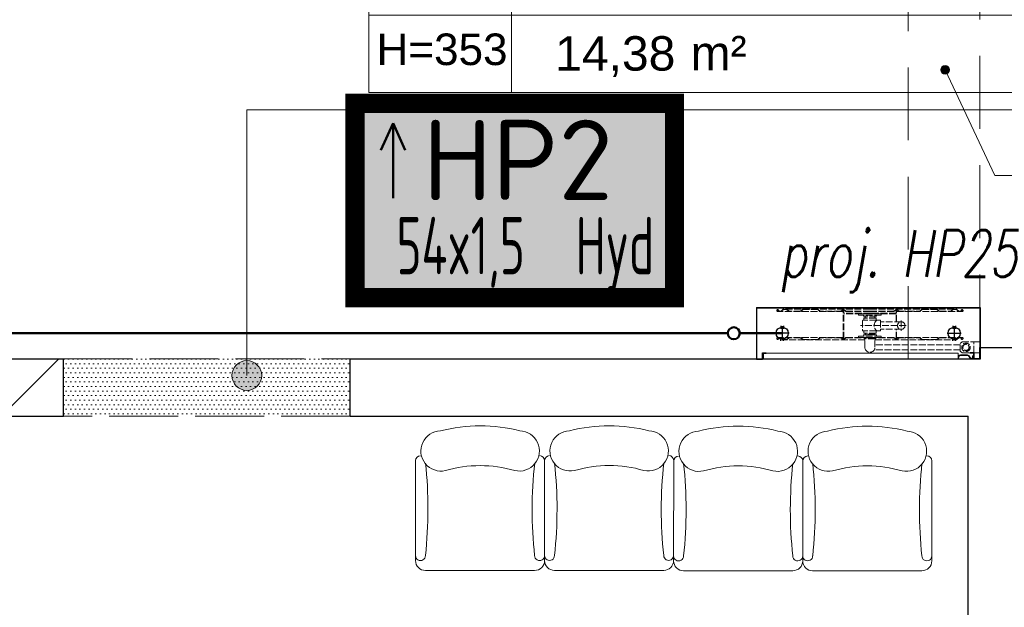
# Model space of a CAD drawing. Header units: millimetres. Extents: x 24385 to 79107, y -56478 to -23676.
# Tile 62 of 256: x 29488 to 29832, y -35705 to -35500. Entities that reach past the tile are written whole.
import ezdxf
from ezdxf.enums import TextEntityAlignment as Align

# ---------------------------------------------------------------- set-up
doc = ezdxf.new("R2010")
doc.units = ezdxf.units.MM
doc.header["$LTSCALE"] = 2
doc.linetypes.add('ACAD_ISO02W100', pattern=[15, 12, -3])
doc.linetypes.add('HIDDENX2', pattern=[19.05, 12.7, -6.35])
for name, color, linetype, lineweight in [('0_OPIS', 7, 'Continuous', 13), ('3DPLAN_A_TABELKA POMIESZCZEŃ', 7, 'Continuous', 0), ('3DPLAN_A_WYSOKOŚCI ZMIANA', 144, 'HIDDENX2', 5), ('_WLK_W_OPIS', 211, 'Continuous', 9), ('A_KRESKOWANIE', 9, 'Continuous', 0), ('A_TXT', 7, 'Continuous', 0), ('A_WYBURZENIA', 6, 'Continuous', 0), ('AW_WYM_WEW', 9, 'Continuous', 0), ('hydrant', 211, 'Continuous', 5)]:
    doc.layers.add(name, color=color, linetype=linetype, lineweight=lineweight)
for name, color, linetype in [('3DPLAN_A_KRESKOWANIE 1', 253, 'Continuous'), ('3DPLAN_A_OPIS', 8, 'Continuous'), ('3DPLAN_A_POMIESZCZENIE NUMER', 100, 'Continuous'), ('3DPLAN_K_NOŚNA', 7, 'Continuous'), ('_WLK_oznaczenia', 211, 'Continuous'), ('A_POMIESZCZENIE OPIS', 100, 'Continuous'), ('DEFAULT', 7, 'Continuous')]:
    doc.layers.add(name, color=color, linetype=linetype)
doc.layers.add('hydranty', color=7, linetype='Continuous', lineweight=50, true_color=0x0335fc)
doc.styles.add('ARIAL', font='arial.ttf')
doc.styles.add('isocp', font='isocpeur.ttf', dxfattribs={"width": 0.9})
doc.styles.add('J-ROMANS', font='ROMANS.SHX', dxfattribs={"width": 0.7, "oblique": 10})

# ---------------------------------------------------------------- blocks, each defined once
blk = doc.blocks.new('hydrant')
at = {"color": 1, "linetype": 'ACAD_ISO02W100'}
for p, q in [((129.5, 586), (121.8, 578.2)), ((130.1, 584.7), (122.3, 577)), ((431.5, 586), (129.5, 586)), ((141, 584.7), (130.1, 584.7)), ((141, 584.7), (148.8, 577)), ((141.5, 586), (149.3, 578.2)), ((197.5, 586), (189.8, 578.2)), ((198.1, 584.7), (190.3, 577)), ((249.5, 584.7), (198.1, 584.7)), ((249.5, 584.7), (257.3, 577)), ((250, 586), (257.8, 578.2)), ((339, 586), (330, 578.2)), ((339, 584.3), (330.5, 577)), ((348, 578.2), (339, 586)), ((347.6, 577), (339, 584.3)), ((431.5, 586), (733.5, 586)), ((515, 578.2), (524, 586)), ((515.5, 577), (524, 584.3)), ((524, 586), (533, 578.2)), ((524, 584.3), (532.6, 577)), ((613, 586), (605.3, 578.2)), ((613.6, 584.7), (605.8, 577)), ((613.6, 584.7), (665, 584.7)), ((665, 584.7), (672.8, 577)), ((665.5, 586), (673.3, 578.2)), ((721.5, 586), (713.8, 578.2)), ((722.1, 584.7), (714.3, 577)), ((722.1, 584.7), (733, 584.7)), ((733, 584.7), (740.8, 577)), ((733.5, 586), (741.3, 578.2)), ((121.8, 578.2), (110, 578.2)), ((338.5, 577), (110, 577)), ((112.9, 580.5), (112.8, 580.5)), ((189.8, 578.2), (149.3, 578.2)), ((330, 578.2), (257.8, 578.2)), ((340, 582), (338.5, 582)), ((338.5, 482), (338.5, 582)), ((340, 482), (340, 582)), ((431.5, 577), (340, 577)), ((523, 571), (340, 571)), ((523, 569.5), (340, 569.5)), ((431.5, 578.2), (348, 578.2)), ((471, 569.5), (392, 569.5)), ((392, 565), (392, 569.5)), ((471, 565), (392, 565)), ((408, 565), (409, 561)), ((409, 577), (409, 578.2)), ((454, 561), (409, 561)), ((410, 554.2), (410.5, 554.7)), ((453, 554.2), (410, 554.2)), ((410, 548.2), (410, 554.2)), ((452.5, 571.5), (410.5, 571.5)), ((452.5, 554.7), (410.5, 554.7)), ((414.5, 554.7), (414.5, 561)), ((431.5, 578.2), (515, 578.2)), ((431.5, 577), (523, 577)), ((448.5, 554.7), (448.5, 561)), ((453, 554.2), (452.5, 554.7)), ((453, 548.2), (453, 554.2)), ((454, 577), (454, 578.2)), ((455, 565), (454, 561)), ((471, 565), (471, 569.5)), ((523, 541.2), (523, 582)), ((524.5, 582), (523, 582)), ((524.5, 541.2), (524.5, 582)), ((524.5, 577), (753, 577)), ((533, 578.2), (605.3, 578.2)), ((673.3, 578.2), (713.8, 578.2)), ((741.3, 578.2), (753, 578.2)), ((750.2, 580.5), (750.2, 580.5)), ((557.9, 528.2), (398.8, 528.2)), ((406, 545.2), (406, 511.2)), ((408.5, 546.7), (407.5, 546.7)), ((454.5, 546.7), (408, 546.7)), ((454.5, 546.7), (455.5, 546.7)), ((455, 546.7), (467.5, 546.7)), ((469, 545.2), (469, 511.2)), ((540.8, 541.2), (469, 541.2)), ((540.8, 515.2), (469, 515.2)), ((523, 482), (523, 515.2)), ((524.5, 482), (524.5, 515.2)), ((540.8, 546.4), (540.8, 510)), ((338.5, 487), (110, 487)), ((121.8, 485.7), (110, 485.7)), ((112.9, 483.5), (112.8, 483.5)), ((129.5, 478), (121.8, 485.7)), ((130.1, 479.2), (122.3, 487)), ((141, 479.2), (148.8, 487)), ((141.5, 478), (149.3, 485.7)), ((189.8, 485.7), (149.3, 485.7)), ((197.5, 478), (189.8, 485.7)), ((198.1, 479.2), (190.3, 487)), ((249.5, 479.2), (257.3, 487)), ((250, 478), (257.8, 485.7)), ((330, 485.7), (257.8, 485.7)), ((339, 478), (330, 485.7)), ((339, 479.6), (330.5, 487)), ((340, 482), (338.5, 482)), ((347.6, 487), (339, 479.6)), ((348, 485.7), (339, 478)), ((431.5, 487), (340, 487)), ((431.5, 485.7), (348, 485.7)), ((392, 491.5), (392, 487)), ((471, 491.5), (392, 491.5)), ((471, 487), (392, 487)), ((408.5, 509.7), (407.5, 509.7)), ((454.5, 509.7), (407.5, 509.7)), ((408, 491.5), (409, 495.5)), ((454, 495.5), (409, 495.5)), ((410, 508.2), (410, 502.2)), ((453, 502.2), (410, 502.2)), ((410, 502.2), (410.5, 501.7)), ((452.5, 501.7), (410.5, 501.7)), ((452.5, 485), (410.5, 485)), ((450.5, 485), (412.5, 485)), ((412.5, 483), (412.5, 485)), ((414, 452.5), (414, 481.5)), ((449, 481.5), (414, 481.5)), ((414.5, 498.3), (414.5, 501.7)), ((448.5, 498.3), (414.5, 498.3)), ((414.5, 495.5), (414.5, 496)), ((448.5, 496), (414.5, 496)), ((416.2, 496), (416.2, 498.3)), ((431.5, 487), (523, 487)), ((431.5, 485.7), (515, 485.7)), ((446.8, 496), (446.8, 498.3)), ((448.5, 498.3), (448.5, 501.7)), ((448.5, 495.5), (448.5, 496)), ((449, 452.5), (449, 481.5)), ((450.5, 483), (450.5, 485)), ((453, 502.2), (452.5, 501.7)), ((453, 508.2), (453, 502.2)), ((455, 491.5), (454, 495.5)), ((454.5, 509.7), (455.5, 509.7)), ((455.5, 509.7), (467.5, 509.7)), ((471, 491.5), (471, 487)), ((515, 485.7), (524, 478)), ((515.5, 487), (524, 479.6)), ((524.5, 482), (523, 482)), ((524, 479.6), (532.6, 487)), ((524, 478), (533, 485.7)), ((524.5, 487), (753, 487)), ((533, 485.7), (605.3, 485.7)), ((613, 478), (605.3, 485.7)), ((613.6, 479.2), (605.8, 487)), ((665, 479.2), (672.8, 487)), ((665.5, 478), (673.3, 485.7)), ((673.3, 485.7), (713.8, 485.7)), ((721.5, 478), (713.8, 485.7)), ((722.1, 479.2), (714.3, 487)), ((733, 479.2), (740.8, 487)), ((733.5, 478), (741.3, 485.7)), ((741.3, 485.7), (753, 485.7)), ((750.2, 483.5), (750.2, 483.5)), ((414, 478), (129.5, 478)), ((141, 479.2), (130.1, 479.2)), ((249.5, 479.2), (198.1, 479.2)), ((449, 478), (733.5, 478)), ((746.5, 461.5), (449, 461.5)), ((613.6, 479.2), (665, 479.2)), ((722.1, 479.2), (733, 479.2)), ((752.9, 471.5), (746.5, 466.2)), ((746.5, 438.7), (746.5, 466.2)), ((752.9, 471.5), (794.5, 471.5)), ((794.5, 471.5), (814.5, 471.5)), ((794.5, 433.5), (794.5, 471.5)), ((814.5, 433.5), (814.5, 471.5)), ((746.5, 443.5), (446.5, 443.5)), ((752.9, 433.5), (746.5, 438.7)), ((752.9, 433.5), (794.5, 433.5)), ((794.5, 433.5), (780, 433.5)), ((794.5, 433.5), (814.5, 433.5))]:
    blk.add_line(p, q, dxfattribs=at)
for p, q in [((60.9, 411.5), (60.9, 431.5)), ((738.9, 431.5), (60.9, 431.5)), ((738.9, 431.5), (738.9, 411.5)), ((741.3, 421.8), (738.9, 415.6)), ((742.7, 421.3), (738.9, 411.5)), ((771.7, 426), (747.4, 426)), ((771.7, 424.5), (747.4, 424.5)), ((775.4, 422.8), (780.5, 416.1)), ((776.6, 423.7), (781.7, 417)), ((789.4, 423.3), (790.9, 423.3)), ((789.4, 416.5), (789.4, 423.3)), ((790.9, 416.5), (790.9, 423.3)), ((738.9, 411.5), (60.9, 411.5))]:
    blk.add_line(p, q)
for centre, radius in [((540.8, 528.2), 13), ((766.5, 452.5), 14.9), ((766.5, 452.5), 10.8)]:
    blk.add_circle(centre, radius, dxfattribs=at)
for centre, radius, start, end in [((110, 580.5), 3.5, 12.2467, 270), ((753, 580.5), 3.5, 270, 167.7533), ((110, 580.5), 2.25, 12.3553, 270), ((112.8, 581.1), 0.612, 192.3553, 270), ((112.9, 581.1), 0.612, 270, 12.2467), ((410.5, 570), 1.5, 90, 138.1897), ((452.5, 570), 1.5, 41.8103, 90), ((750.2, 581.1), 0.612, 167.7533, 270), ((750.2, 581.1), 0.612, 270, 347.6447), ((753, 580.5), 2.25, 270, 167.6447), ((407.5, 545.2), 1.5, 90, 180), ((408.5, 548.2), 1.5, 270, 0), ((469.4, 528.2), 23.1, 126.8922, 233.1078), ((454.5, 548.2), 1.5, 180, 270), ((467.5, 545.2), 1.5, 0, 90), ((110, 483.5), 3.5, 90, 347.7533), ((110, 483.5), 2.25, 90, 347.6447), ((112.8, 482.8), 0.612, 90, 167.6447), ((112.9, 482.8), 0.612, 347.7533, 90), ((407.5, 511.2), 1.5, 180, 270), ((408.5, 508.2), 1.5, 0, 90), ((410.5, 486.5), 1.5, 210, 270), ((414, 483), 1.5, 180, 270), ((449, 483), 1.5, 270, 0), ((452.5, 486.5), 1.5, 270, 330), ((454.5, 508.2), 1.5, 90, 180), ((467.5, 511.2), 1.5, 270, 0), ((753, 483.5), 3.5, 192.2467, 90), ((750.2, 482.8), 0.612, 90, 192.2467), ((750.2, 482.8), 0.612, 12.3553, 90), ((753, 483.5), 2.25, 192.3553, 90), ((431.5, 452.5), 17.5, 180, 270), ((431.5, 452.5), 17.5, 270, 0)]:
    blk.add_arc(centre, radius, start, end, dxfattribs=at)
for centre, radius, start, end in [((747.4, 419.5), 6.5, 90, 158.9625), ((747.4, 419.5), 5, 90, 158.9625), ((771.7, 419.5), 6.5, 41.1859, 90), ((771.7, 419.5), 5, 41.1859, 90), ((776.5, 413.1), 5, 19.769, 37.3581), ((785.9, 416.5), 5, 199.769, 0), ((776.5, 413.1), 6.5, 19.769, 37.3581), ((785.9, 416.5), 3.5, 199.769, 0)]:
    blk.add_arc(centre, radius, start, end)
at = {"layer": 'DEFAULT', "linetype": 'ByBlock'}
for p, q in [((35.5, 591.5), (35.5, 411.5)), ((35.5, 591.5), (815.5, 591.5)), ((36.3, 590.7), (36.3, 412.3)), ((36.3, 590.7), (814.7, 590.7)), ((36.3, 590.7), (814.7, 590.7)), ((814.7, 590.7), (814.7, 412.3)), ((815.5, 591.5), (815.5, 411.5)), ((121.3, 527.6), (121.3, 516.6)), ((129.8, 527.6), (129.8, 516.6)), ((721.3, 527.6), (721.3, 516.6)), ((729.8, 527.6), (729.8, 516.6)), ((121.3, 475.3), (121.3, 486.3)), ((129.8, 475.3), (129.8, 486.3)), ((721.3, 475.3), (721.3, 486.3)), ((729.8, 475.3), (729.8, 486.3)), ((36.3, 412.3), (56.3, 412.3)), ((56.3, 433.1), (70.1, 433.1)), ((56.3, 412.3), (56.3, 433.1)), ((57.1, 432.3), (70.1, 432.3)), ((57.1, 411.5), (57.1, 432.3)), ((57.1, 411.5), (57.1, 432.3)), ((60.9, 411.5), (60.9, 431.5)), ((70.1, 432.3), (70.1, 433.1)), ((780.5, 432.5), (780.5, 433.5)), ((793.5, 432.5), (780.5, 432.5)), ((780.9, 432.3), (780.9, 433.1)), ((794.7, 433.1), (780.9, 433.1)), ((793.9, 432.3), (780.9, 432.3)), ((793.9, 411.5), (793.9, 432.3)), ((793.9, 411.5), (793.9, 432.3)), ((794.7, 412.3), (794.7, 433.1)), ((814.7, 412.3), (794.7, 412.3)), ((35.5, 411.5), (57.1, 411.5)), ((815.5, 411.5), (793.9, 411.5))]:
    blk.add_line(p, q, dxfattribs=at)
at = {"layer": 'DEFAULT', "color": 1, "linetype": 'ByBlock'}
for p, q in [((125.5, 525.9), (125.5, 477.1)), ((725.5, 525.9), (725.5, 477.1)), ((149.9, 501.5), (101.1, 501.5)), ((701.1, 501.5), (749.9, 501.5))]:
    blk.add_line(p, q, dxfattribs=at)
at = {"layer": 'DEFAULT', "color": 1, "linetype": 'ACAD_ISO02W100'}
blk.add_line((794.5, 433.5), (780.5, 433.5), dxfattribs=at)
at = {"layer": 'DEFAULT', "linetype": 'ByBlock'}
for centre in [(125.5, 501.5), (725.5, 501.5)]:
    blk.add_circle(centre, 21, dxfattribs=at)
blk = doc.blocks.new('sillon 1')
for p, q in [((-0.3305, -0.6887), (-0.3302, -0.1779)), ((-0.3048, -0.1525), (-0.3048, -0.1525)), ((0.3048, -0.1523), (0.3048, -0.1523)), ((0.3302, -0.1777), (0.3299, -0.6886)), ((0.2791, -0.7394), (-0.2797, -0.7395))]:
    blk.add_line(p, q)
for centre, radius, start, end in [((0.0002, -0.8255), 0.8255, 75.7655, 104.2656), ((-0.2003, -0.1283), 0.1029, 91.5852, 282.6959), ((0.2004, -0.1282), 0.1029, 257.3352, 88.4459), ((-0.3048, -0.1779), 0.0254, 90.0156, 180.0156), ((-2.4547, -0.4252), 2.188, 353.7526, 6.1565), ((2.4544, -0.4285), 2.188, 173.7526, 186.1565), ((0.3048, -0.1777), 0.0254, 0.0156, 90.0156), ((0.0002, -0.8382), 0.635, 73.7554, 106.2758), ((-0.3051, -0.6633), 0.0254, 180.0156, 0.0156), ((-0.2797, -0.6887), 0.0508, 180.0156, 270.0156), ((0.3045, -0.6632), 0.0254, 180.0156, 0.0156), ((0.2791, -0.6886), 0.0508, 270.0156, 0.0156)]:
    blk.add_arc(centre, radius, start, end)
blk = doc.blocks.new('tabelka dla tp')
at = {"layer": '3DPLAN_A_TABELKA POMIESZCZEŃ'}
for p, q in [((49.7, 54), (49.7, 0)), ((0, 27), (243.13, 27))]:
    blk.add_line(p, q, dxfattribs=at)
blk.add_lwpolyline([(0, 54), (243.13, 54), (243.13, 0), (0, 0)], close=True, dxfattribs=at)
at = {"layer": '3DPLAN_A_POMIESZCZENIE NUMER', "color": 7, "style": 'ARIAL'}
blk.add_attdef('NUMER', (2.23, 35.39), '', height=12, dxfattribs=at)
at = {"layer": 'A_POMIESZCZENIE OPIS', "insert": (112.2, 19.75), "char_height": 12, "width": 36.4122, "attachment_point": 1, "style": 'ARIAL'}
blk.add_mtext('{\\C7;m²}', dxfattribs=at)
at = {"layer": 'A_POMIESZCZENIE OPIS', "color": 7, "style": 'ARIAL'}
for tag, p in [('NAZWA', (51.73, 35.39)), ('POWIERZCHNIA', (51.06, 7.24))]:
    blk.add_attdef(tag, p, '', height=12, dxfattribs=at)
blk = doc.blocks.new('II pietrooo')
at = {"layer": '3DPLAN_A_KRESKOWANIE 1'}
h = blk.add_hatch(dxfattribs=at)
h.set_pattern_fill('ANSI31', color=256, scale=7.5, style=0)
h.set_pattern_definition([(45, (25713.503, -37486.946), (-16.83798, 16.83798), [])])
h.paths.add_polyline_path([(28996.12, -35640.04), (29220.12, -35640.04), (29220.12, -35744.04), (29268.12, -35744.04), (29268.12, -35638.04), (29280.12, -35638.04), (29280.12, -35618.04), (28996.12, -35618.04)])
h.paths.add_polyline_path([(28878.12, -35618.04), (28627.12, -35618.04), (28627.12, -35638.72), (28681.52, -35638.72), (28681.52, -35640.04), (28878.12, -35640.04)])
h.paths.add_polyline_path([(28627.12, -35774.7), (28669.12, -35774.7), (28669.12, -35692.72), (28627.12, -35692.72)])
h.paths.add_polyline_path([(28558.7, -36657.04), (28739.12, -36657.04), (28739.12, -36571.04), (28671.12, -36571.04), (28671.12, -36518.04), (28657.12, -36518.04), (28657.12, -36236.04), (28700.12, -36236.04), (28700.12, -36016.04), (28669.12, -36016.04), (28669.12, -35828.7), (28627.12, -35828.7), (28627.12, -35865.04), (28626.12, -35886.04), (28626.12, -36572.04), (28558.7, -36572.04)])
h.paths.add_polyline_path([(29268.12, -35964.04), (29268.12, -35847.04), (29220.12, -35847.04), (29220.12, -35964.04)])
h.paths.add_polyline_path([(29503.49, -35638.04), (29503.49, -35618.04), (29460.12, -35618.04), (29460.12, -35600.04), (29450.12, -35600.04), (29450.12, -35618.04), (29383.12, -35618.04), (29383.12, -35638.04)])
h.paths.add_polyline_path([(28853.12, -36657.04), (29038.12, -36657.04), (29038.12, -36571.04), (28853.12, -36571.04)])
h.paths.add_polyline_path([(29151.12, -36657.04), (29338.12, -36657.04), (29338.12, -36571.04), (29270.12, -36571.04), (29270.12, -36518.04), (29220.12, -36518.04), (29220.12, -36571.04), (29151.12, -36571.04)])
h.paths.add_polyline_path([(29634.12, -36571.04), (29451.12, -36571.04), (29451.12, -36657.04), (29634.12, -36657.04)])
h.paths.add_polyline_path([(29935.12, -36571.04), (29869.12, -36571.04), (29869.12, -36518.04), (29822.12, -36518.04), (29822.12, -36571.04), (29747.12, -36571.04), (29747.12, -36657.04), (29935.12, -36657.04)])
h.paths.add_polyline_path([(30049.12, -36657.04), (30229.12, -36657.04), (30229.12, -36572.04), (30152.12, -36572.04), (30152.12, -35868.04), (30205.12, -35868.04), (30205.12, -35846.04), (30137.12, -35846.04), (30137.12, -36571.04), (30049.12, -36571.04)])
h.paths.add_polyline_path([(30416.12, -35967.04), (30444.12, -35967.04), (30444.12, -36519.04), (30416.12, -36519.04), (30416.12, -36572.04), (30344.12, -36572.04), (30344.12, -36657.04), (30525.12, -36657.04), (30525.12, -36569.04), (30491.12, -36569.04), (30491.12, -35961.04), (30561.12, -35961.04), (30561.12, -35942.04), (30464.12, -35942.04), (30464.12, -35846.04), (30308.12, -35846.04), (30308.12, -35868.04), (30416.12, -35868.04)])
h.paths.add_polyline_path([(30640.12, -36657.04), (30826.12, -36657.04), (30826.12, -36569.04), (30640.12, -36569.04)])
h.paths.add_polyline_path([(31069.12, -36128.04), (31069.12, -36517.04), (31041.12, -36517.04), (31041.12, -36569.04), (30941.12, -36569.04), (30941.12, -36657.04), (31677.49, -36657.04), (31677.49, -36350.04), (31638.12, -36350.04), (31638.12, -36497.04), (31585.12, -36497.04), (31585.12, -36562.04), (31092.12, -36562.04), (31092.12, -36128.04)])
h.paths.add_polyline_path([(31069.12, -35961.04), (30716.12, -35961.04), (30716.12, -35813.04), (30718.62, -35813.04), (30728.12, -35813.04), (30728.12, -35942.04), (31012.12, -35942.04), (31012.12, -35891.04), (31024.12, -35891.04), (31024.12, -35870.04), (31046.12, -35870.04), (31046.12, -35891.04), (31058.12, -35891.04), (31058.12, -35942.04), (31562.12, -35942.04), (31562.12, -35677.04), (31610.12, -35677.04), (31610.12, -35281.04), (31677.49, -35281.04), (31677.49, -36124.04), (31638.12, -36124.04), (31638.12, -35961.04), (31092.12, -35961.04), (31092.12, -36025.04), (31069.12, -36025.04)])
h.paths.add_polyline_path([(30708.33, -35857.49), (30708.33, -35812.36), (30740.73, -35812.36), (30740.73, -35857.49)], flags=9)
h.paths.add_polyline_path([(31062.12, -35694.04), (31062.12, -35618.04), (31015.12, -35618.04), (31015.12, -35694.04)])
h.paths.add_polyline_path([(31677.49, -35151.04), (31677.49, -34962.04), (30941.12, -34962.04), (30941.12, -35016.04), (31013.12, -35016.04), (31013.12, -35069.04), (31062.12, -35069.04), (31062.12, -35011.04), (31562.12, -35011.04), (31562.12, -35142.04), (31610.12, -35142.04), (31610.12, -35151.04)])
h.paths.add_polyline_path([(30826.12, -34962.04), (30640.12, -34962.04), (30640.12, -35016.04), (30826.12, -35016.04)])
h.paths.add_polyline_path([(30346.12, -35009.04), (30420.12, -35009.04), (30420.12, -35062.04), (30450.12, -35062.04), (30450.12, -35149.04), (30460.12, -35149.04), (30460.12, -35016.04), (30525.12, -35016.04), (30525.12, -34962.04), (30346.12, -34962.04)])
h.paths.add_polyline_path([(30231.12, -34962.04), (30056.12, -34962.04), (30056.12, -35009.04), (30231.12, -35009.04)])
h.paths.add_polyline_path([(29856.12, -35328.04), (29856.12, -35059.04), (29872.12, -35059.04), (29872.12, -35009.04), (29941.12, -35009.04), (29941.12, -34962.04), (29753.12, -34962.04), (29753.12, -35009.04), (29818.12, -35009.04), (29818.12, -35059.04), (29834.12, -35059.04), (29834.12, -35328.04)])
h.paths.add_polyline_path([(29460.12, -35480.04), (29460.12, -35466.04), (30247.12, -35466.04), (30247.12, -35441.04), (29856.12, -35441.04), (29856.12, -35428.04), (29834.12, -35428.04), (29834.12, -35441.04), (29556.12, -35441.04), (29556.12, -35009.04), (29638.12, -35009.04), (29638.12, -34962.04), (29461.12, -34962.04), (29461.12, -35016.04), (29547.12, -35016.04), (29547.12, -35448.04), (29368.12, -35448.04), (29368.12, -35466.04), (29450.12, -35466.04), (29450.12, -35480.04), (29452.12, -35480.04)])
h.paths.add_polyline_path([(29336.12, -34962.04), (29156.46, -34962.04), (29156.46, -35014.04), (29226.46, -35014.04), (29226.46, -35404.04), (29175.46, -35404.04), (29175.46, -35444.04), (28929.46, -35444.04), (28929.46, -35466.04), (29265.12, -35466.04), (29265.12, -35448.04), (29253.12, -35448.04), (29253.12, -35070.04), (29282.12, -35070.04), (29282.12, -35016.04), (29336.12, -35016.04)])
h.paths.add_polyline_path([(28860.46, -35014.04), (29041.46, -35014.04), (29041.46, -34962.04), (28860.46, -34962.04)])
h.paths.add_polyline_path([(28697.46, -35187.04), (28697.46, -35084.04), (28674.46, -35084.04), (28674.46, -35014.04), (28745.46, -35014.04), (28745.46, -34962.04), (28602.12, -34962.04), (28602.12, -35015.04), (28627.12, -35015.04), (28627.12, -35067.04), (28642.12, -35067.04), (28642.12, -35072.04), (28642.12, -35146.32), (28685.71, -35146.32), (28685.71, -35187.04)])
h.paths.add_polyline_path([(28642.12, -35353.04), (28635.12, -35353.04), (28635.12, -35438.04), (28643.12, -35438.04), (28643.12, -35466.04), (28829.46, -35466.04), (28829.46, -35444.04), (28674.46, -35444.04), (28674.46, -35200.32), (28642.12, -35200.32)])
h.paths.add_polyline_path([(28492.12, -35015.04), (28492.12, -34962.04), (28212, -34962.04), (28212, -34959.04), (28205.12, -34959.04), (28205.12, -35015.04)])
h.paths.add_polyline_path([(28062.12, -35183.04), (28062.12, -35072.04), (28072.12, -35072.04), (28072.12, -35015.04), (28081.12, -35015.04), (28081.12, -34918.04), (28086.12, -34918.04), (28086.12, -34914.04), (28068.99, -34914.04), (28068.99, -34944.04), (28073.99, -34944.04), (28073.99, -34959.04), (28062.49, -34959.04), (28062.49, -34962.04), (28026.62, -34962.04), (28026.62, -35180.04), (28027.12, -35180.04), (28027.12, -35183.04)])
h.paths.add_polyline_path([(27906.12, -35022.04), (27982.12, -35022.04), (27982.12, -35089.04), (27944.12, -35089.04), (27944.12, -35180.04), (28026.62, -35180.04), (28026.62, -34962.04), (27906.12, -34962.04)])
h.paths.add_polyline_path([(27791.12, -34962.04), (27617.12, -34962.04), (27617.12, -35022.04), (27791.12, -35022.04)])
h.paths.add_polyline_path([(27460.12, -35083.04), (27426.12, -35083.04), (27426.12, -35022.04), (27502.12, -35022.04), (27502.12, -34962.04), (26781.49, -34962.04), (26781.49, -35100.04), (26827.12, -35100.04), (26827.12, -35020.04), (27377.12, -35020.04), (27377.12, -35072.04), (27405.12, -35072.04), (27405.12, -35233.04), (27460.12, -35233.04)])
h.paths.add_polyline_path([(27405.12, -35492.04), (27426.12, -35492.04), (27426.12, -35323.04), (27405.12, -35323.04), (27405.12, -35332.04), (26827.12, -35332.04), (26827.12, -35275.04), (26781.49, -35275.04), (26781.49, -35409.04), (26826.12, -35409.04), (26826.12, -35352.04), (27405.12, -35352.04)])
h.paths.add_polyline_path([(26827.12, -36005.04), (26827.12, -35955.04), (27379.12, -35955.04), (27379.12, -35969.04), (27405.12, -35969.04), (27405.12, -35998.04), (27426.12, -35998.04), (27426.12, -35901.04), (27346.12, -35901.04), (27346.12, -35931.04), (26850.12, -35931.04), (26850.12, -35891.04), (26781.49, -35891.04), (26781.49, -36005.04)])
h.paths.add_polyline_path([(26993.72, -36573.04), (26827.12, -36573.04), (26827.12, -36503.04), (26881.12, -36503.04), (26881.12, -36349.04), (26827.12, -36349.04), (26827.12, -36275.04), (26781.49, -36275.04), (26781.49, -36657.04), (26993.72, -36657.04)])
h.paths.add_polyline_path([(27462.55, -36581.04), (27431.12, -36581.04), (27431.12, -36173.04), (27468.12, -36173.04), (27468.12, -36134.04), (27477.12, -36134.04), (27477.12, -36113.04), (27426.12, -36113.04), (27426.12, -36088.04), (27405.12, -36088.04), (27405.12, -36522.04), (27378.12, -36522.04), (27378.12, -36573.04), (27181.88, -36573.04), (27181.88, -36657.04), (27462.55, -36657.04)])
h.paths.add_polyline_path([(27415.62, -36075.12), (27432.05, -36075.12), (27432.05, -36095.12), (27415.62, -36095.12)], flags=9)
h.paths.add_polyline_path([(27804.12, -36578.85), (27739.12, -36578.85), (27739.12, -36043.85), (27716.12, -36043.85), (27716.12, -36113.04), (27580.12, -36113.04), (27580.12, -36134.04), (27717.12, -36134.04), (27717.12, -36581.04), (27577.55, -36581.04), (27577.55, -36657.04), (27804.12, -36657.04)])
h.paths.add_polyline_path([(28147.7, -36572.04), (28077.7, -36572.04), (28077.7, -36523.04), (28062.7, -36523.04), (28062.7, -36237.04), (28106.7, -36237.04), (28106.7, -36134.04), (28062.7, -36134.04), (28062.7, -36010.04), (28106.7, -36010.04), (28106.7, -35886.04), (28394.12, -35886.04), (28394.12, -35864.04), (28063.12, -35864.04), (28063.12, -35670.04), (28073.12, -35670.04), (28073.12, -35621.04), (28062.12, -35621.04), (28062.12, -35543.04), (28082.12, -35543.04), (28082.12, -35495.04), (28062.12, -35495.04), (28062.12, -35394.04), (28282.12, -35394.04), (28282.12, -35408.04), (28286.46, -35408.04), (28298.12, -35408.04), (28298.12, -35378.04), (28379.12, -35378.04), (28379.12, -35438.04), (28517.12, -35438.04), (28517.12, -35353.04), (28062.12, -35353.04), (28062.12, -35333.04), (28027.12, -35333.04), (28027.12, -35347.04), (28026.62, -35347.04), (28026.62, -36657.04), (28147.7, -36657.04)])
h.paths.add_polyline_path([(27990.12, -35853.04), (27968.12, -35853.04), (27968.12, -35869.04), (27697.3, -35869.04), (27697.3, -35888.04), (27716.12, -35888.04), (27716.12, -35906.28), (27737.7, -35906.28), (27737.7, -35953.85), (27739.12, -35953.85), (27739.12, -35885.85), (27985.12, -35885.85), (27985.12, -35971.85), (28001.12, -35971.85), (28001.12, -36038.85), (27936.12, -36038.85), (27936.12, -36242.85), (27999.12, -36242.85), (27999.12, -36501.85), (27972.12, -36501.85), (27972.12, -36578.85), (27919.12, -36578.85), (27919.12, -36657.04), (28026.62, -36657.04), (28026.62, -35347.04), (27730.12, -35347.04), (27730.12, -35371.04), (27990.12, -35371.04), (27990.12, -35559.04), (27950.12, -35559.04), (27950.12, -35615.04), (27920.12, -35615.04), (27920.12, -35714.04), (27990.12, -35714.04)])
h.paths.add_polyline_path([(27618.12, -35845.04), (27595.12, -35845.04), (27595.12, -35888.04), (27697.3, -35888.04), (27697.3, -35869.04), (27618.12, -35869.04)])
h.paths.add_polyline_path([(27618.12, -35668.04), (27611.12, -35668.04), (27611.12, -35639.52), (27595.12, -35639.52), (27595.12, -35742.04), (27618.12, -35742.04)])
h.paths.add_polyline_path([(27627.12, -35371.04), (27627.12, -35347.04), (27595.12, -35347.04), (27595.12, -35585.52), (27611.12, -35585.52), (27611.12, -35371.04)])
h.paths.add_polyline_path([(27611.12, -35585.52), (27595.12, -35585.52), (27595.12, -35612.52), (27611.12, -35612.52)])
h.paths.add_polyline_path([(27595.12, -35612.52), (27595.12, -35639.52), (27611.12, -35639.52), (27611.12, -35612.52)])
h.paths.add_polyline_path([(28681.52, -35638.72), (28627.12, -35638.72), (28627.12, -35665.72), (28669.12, -35665.72), (28669.12, -35640.04), (28681.52, -35640.04)])
h.paths.add_polyline_path([(28627.12, -35665.72), (28627.12, -35692.72), (28669.12, -35692.72), (28669.12, -35665.72)])
h.paths.add_polyline_path([(28669.12, -35774.7), (28627.12, -35774.7), (28627.12, -35801.7), (28669.12, -35801.7)])
h.paths.add_polyline_path([(28500.55, -35778.11), (28635.7, -35778.11), (28635.7, -35799.65), (28500.55, -35799.65)], flags=9)
h.paths.add_polyline_path([(28627.12, -35801.7), (28627.12, -35828.7), (28669.12, -35828.7), (28669.12, -35801.7)])
h.paths.add_polyline_path([(30458.65, -36145.03), (30476.6, -36145.03), (30476.6, -36165.03), (30458.65, -36165.03)], flags=24)
h.paths.add_polyline_path([(31264.91, -35935.28), (31310.04, -35935.28), (31310.04, -35967.68), (31264.91, -35967.68)], flags=24)
h.paths.add_polyline_path([(30821.98, -35935.28), (30867.1, -35935.28), (30867.1, -35967.68), (30821.98, -35967.68)], flags=24)
h.paths.add_polyline_path([(29703.79, -35437.78), (29748.92, -35437.78), (29748.92, -35470.18), (29703.79, -35470.18)], flags=24)
h.paths.add_polyline_path([(30025.57, -35437.78), (30070.7, -35437.78), (30070.7, -35470.18), (30025.57, -35470.18)], flags=24)
h.paths.add_polyline_path([(29534.64, -35263.91), (29534.64, -35218.79), (29567.04, -35218.79), (29567.04, -35263.91)], flags=24)
h.paths.add_polyline_path([(27335.79, -35645.68), (27389.56, -35645.68), (27389.56, -35678.08), (27335.79, -35678.08)], flags=24)
at = {"layer": '3DPLAN_A_OPIS', "lineweight": 0, "transparency": 33554687}
h = blk.add_hatch(dxfattribs=at)
h.set_pattern_fill('ANSI31', color=1)
h.paths.add_polyline_path([(29410.62, -35989.04), (29235.12, -35989.04), (29235.12, -35964.04), (29220.12, -35964.04), (29220.12, -36518.04), (29235.12, -36518.04), (29235.12, -36004.04), (29434.62, -36004.04), (29434.62, -35989.04), (29422.62, -35989.04), (29422.62, -35841.16), (29410.62, -35841.16), (29410.62, -35989.04)], is_closed=False)
h.paths.add_polyline_path([(29422.62, -35703.23, -0.045209), (29410.62, -35719.55), (29410.62, -35841.16), (29422.62, -35841.16), (29422.62, -35703.23)], is_closed=False)
h.paths.add_polyline_path([(29422.62, -35638.04), (29410.62, -35638.04), (29410.62, -35719.55, 0.045209), (29422.62, -35703.23), (29422.62, -35638.04)], is_closed=False)
h.paths.add_polyline_path([(29563.37, -36004.04), (29574.12, -36004.04), (29574.12, -35989.04), (29537.62, -35989.04), (29537.62, -36004.04), (29548.37, -36004.04), (29548.37, -36571.04), (29563.37, -36571.04), (29563.37, -36004.04)], is_closed=False)
h.paths.add_polyline_path([(29677.12, -35989.04), (29677.12, -36004.04), (29760.12, -36004.04), (29760.12, -35989.04), (29677.12, -35989.04)], is_closed=False)
h.paths.add_polyline_path([(29839.62, -36518.04), (29854.62, -36518.04), (29854.62, -36046.2), (29839.62, -36046.41), (29839.62, -36518.04)], is_closed=False)
at = {"layer": '3DPLAN_A_TABELKA POMIESZCZEŃ', "ltscale": 0.5}
blk.add_hatch(color=7, dxfattribs=at).paths.add_polyline_path([(29812.51, -35517.25, -13.985421), (29812.45, -35516.83, -0.071503)])
h = blk.add_hatch(color=256, dxfattribs=at)
h.dxf.hatch_style = 1
h.paths.add_polyline_path([(29565.9, -35628.8), (29565.9, -35618.9, 0.73336)])
h.paths.add_polyline_path([(29565.9, -35618.9), (29565.9, -35628.8, 0.076465), (29567.46, -35629.04, 1.165591)])
at = {"layer": 'A_KRESKOWANIE', "transparency": 33554687}
h = blk.add_hatch(dxfattribs=at)
h.set_pattern_fill('ANSI37', color=256, scale=5)
h.paths.add_polyline_path([(29556.12, -35009.04), (29556.12, -35441.04), (29834.12, -35441.04), (29834.12, -35428.04), (29842.51, -35428.04), (29848.79, -35425.94), (29933.38, -35378.04, 0.262592), (29848.79, -35329.08), (29841.46, -35330.13), (29841.46, -35328.04), (29834.12, -35328.04), (29834.12, -35059.04), (29818.12, -35059.04), (29818.12, -35009.04), (29753.12, -35009.04), (29638.12, -35009.04)])
h.paths.add_polyline_path([(29805.82, -35251.82), (29597.29, -35251.82), (29597.29, -35196.51), (29805.82, -35196.51)], flags=16)
h.paths.add_polyline_path([(29637.79, -35225.29), (29748.79, -35225.29), (29748.79, -35203.57), (29637.79, -35203.57)], flags=8)
h.paths.add_polyline_path([(29627.58, -35247.53), (29780.32, -35247.53), (29780.32, -35226), (29627.58, -35226)], flags=8)
h.paths.add_polyline_path([(29848.79, -35329.08, -0.262592), (29933.38, -35378.04), (29856.12, -35421.79), (29856.12, -35428.04), (29856.12, -35441.04), (30247.12, -35441.04), (30248.6, -35441.18, -0.241539), (30292.12, -35373.74), (30330.05, -35441.04), (30337.12, -35441.04), (30450.12, -35441.04), (30450.12, -35326.04), (30450.12, -35149.04), (30450.12, -35062.04), (30420.12, -35062.04), (30420.12, -35009.04), (30346.12, -35009.04), (30231.12, -35009.04), (30056.12, -35009.04), (29941.12, -35009.04), (29872.12, -35009.04), (29872.12, -35059.04), (29856.12, -35059.04), (29856.12, -35328.04)])
h.paths.add_polyline_path([(30287.65, -35251.82), (30079.12, -35251.82), (30079.12, -35196.51), (30287.65, -35196.51)], flags=16)
h.paths.add_polyline_path([(30109.41, -35247.53), (30262.15, -35247.53), (30262.15, -35226), (30109.41, -35226)], flags=8)
h.paths.add_polyline_path([(30119.62, -35225.29), (30230.62, -35225.29), (30230.62, -35203.57), (30119.62, -35203.57)], flags=8)
h.paths.add_polyline_path([(31610.12, -35151.04), (31610.12, -35142.04), (31562.12, -35142.04), (31562.12, -35011.04), (31062.12, -35011.04), (31062.12, -35069.04), (31013.12, -35069.04), (31013.12, -35016.04), (30941.12, -35016.04), (30826.12, -35016.04), (30640.12, -35016.04), (30525.12, -35016.04), (30460.12, -35016.04), (30460.12, -35149.04), (30460.12, -35326.04), (30460.12, -35471.04), (30460.12, -35591.04), (30460.12, -35664.04), (30728.12, -35664.04), (31015.12, -35664.04), (31015.12, -35618.04), (31062.12, -35618.04), (31062.12, -35694.04), (31046.12, -35694.04), (31046.12, -35870.04), (31046.12, -35891.04), (31058.12, -35891.04), (31058.12, -35942.04), (31562.12, -35942.04), (31562.12, -35677.04), (31610.12, -35677.04), (31610.12, -35281.04), (31610.96, -35276.96, -0.214663), (31526.37, -35216.04), (31610.12, -35168.83)])
h.paths.add_polyline_path([(31153.03, -35414.83), (30944.5, -35414.83), (30944.5, -35359.51), (31153.03, -35359.51)], flags=16)
h.paths.add_polyline_path([(30974.79, -35410.54), (31127.54, -35410.54), (31127.54, -35389.01), (30974.79, -35389.01)], flags=8)
h.paths.add_polyline_path([(30985, -35388.3), (31096, -35388.3), (31096, -35366.58), (30985, -35366.58)], flags=8)
h.paths.add_polyline_path([(31015.12, -35664.04), (30728.12, -35664.04), (30728.12, -35693.04), (30728.12, -35813.04), (30728.12, -35942.04), (31012.12, -35942.04), (31012.12, -35891.04), (31024.12, -35891.04), (31024.12, -35870.04), (31046.12, -35870.04), (31046.12, -35694.04), (31015.12, -35694.04)])
h.paths.add_polyline_path([(30247.12, -35441.04), (30337.12, -35441.04), (30330.05, -35441.04), (30292.12, -35373.74, 0.241539), (30248.6, -35441.18)])
at = {"layer": 'A_WYBURZENIA', "transparency": 33554687}
h = blk.add_hatch(dxfattribs=at)
h.set_pattern_fill('DOTS', color=256)
h.set_pattern_definition([(0, (6153.1716, -11332.5662), (0.79375, 1.5875), [0, -1.5875])])
h.paths.add_polyline_path([(29603.49, -35618.04), (29503.49, -35618.04), (29503.49, -35638.04), (29603.49, -35638.04)])
at = {"layer": '3DPLAN_A_TABELKA POMIESZCZEŃ', "color": 7, "ltscale": 0.5}
for p, q in [((29811, -35517.25), (29828.39, -35554.16)), ((29828.39, -35554.16), (29882, -35554.16))]:
    blk.add_line(p, q, dxfattribs=at)
at = {"layer": '3DPLAN_A_TABELKA POMIESZCZEŃ', "ltscale": 0.5}
for p, q in [((29567.46, -35623.85), (29567.46, -35531.24)), ((29567.46, -35531.24), (30180.96, -35531.24))]:
    blk.add_line(p, q, dxfattribs=at)
at = {"layer": '3DPLAN_A_TABELKA POMIESZCZEŃ', "color": 7, "ltscale": 0.5}
blk.add_circle((29811, -35517.25), 1.51, dxfattribs=at)
at = {"layer": '3DPLAN_A_TABELKA POMIESZCZEŃ', "ltscale": 0.5}
blk.add_circle((29567.46, -35623.85), 5.19, dxfattribs=at)
at = {"layer": '3DPLAN_A_WYSOKOŚCI ZMIANA'}
for p, q in [((29798.12, -35618.04), (29798.12, -35466.04)), ((29823.12, -35614.04), (29823.12, -35466.04))]:
    blk.add_line(p, q, dxfattribs=at)
at = {"layer": '3DPLAN_K_NOŚNA'}
for p, q in [((29823.12, -35614.04), (29873.12, -35614.04)), ((29823.12, -35618.04), (29823.12, -35614.04)), ((29460.12, -35618.04), (29503.49, -35618.04)), ((29503.49, -35638.04), (29503.49, -35618.04)), ((29603.49, -35638.07), (29603.49, -35618.04)), ((29603.49, -35618.04), (29823.12, -35618.04)), ((29383.12, -35638.04), (29503.49, -35638.04)), ((29603.49, -35638.04), (29819.12, -35638.04)), ((29819.12, -35744.04), (29819.12, -35638.04))]:
    blk.add_line(p, q, dxfattribs=at)
at = {"layer": 'A_WYBURZENIA', "linetype": 'ACAD_ISO02W100', "transparency": 33554687}
blk.add_lwpolyline([(29603.49, -35638.07), (29503.49, -35638.07), (29503.49, -35618.04), (29603.49, -35618.04)], close=True, dxfattribs=at)
at = {"layer": '3DPLAN_A_TABELKA POMIESZCZEŃ', "ltscale": 0.5}
ref = blk.add_blockref('tabelka dla tp', (29610.04, -35525.18), dxfattribs=at)
ref.add_attrib('NUMER', '2.20', (29617.57, -35489.79), dxfattribs={"layer": '3DPLAN_A_POMIESZCZENIE NUMER', "color": 0, "height": 12, "style": 'ARIAL'})
ref.add_attrib('NAZWA', 'Korytarz', (29675, -35489.79), dxfattribs={"layer": 'A_POMIESZCZENIE OPIS', "color": 0, "height": 12, "style": 'ARIAL'})
ref.add_attrib('POWIERZCHNIA', '14,38', (29675, -35517.54), dxfattribs={"layer": 'A_POMIESZCZENIE OPIS', "color": 0, "height": 12, "style": 'ARIAL'})
at = {"layer": 'AW_WYM_WEW', "color": 7, "ltscale": 0.5, "xscale": 68.17499999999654, "yscale": 68.17499999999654, "zscale": 68.17499999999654}
for p in [(29648.83, -35641.4), (29693.85, -35641.38), (29738.87, -35641.51), (29783.9, -35641.5)]:
    blk.add_blockref('sillon 1', p, dxfattribs=at)
at = {"layer": 'hydrant', "ltscale": 169.333333, "xscale": 0.09999999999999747, "yscale": 0.09999999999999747, "zscale": 0.09999999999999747}
blk.add_blockref('hydrant', (29741.65, -35659.26), dxfattribs=at)
at = {"layer": '3DPLAN_A_OPIS', "color": 1, "lineweight": 30, "style": 'ARIAL'}
for tag, p in [('WYŁĄCZONE', (29640.58, -35218.77)), ('WYŁĄCZONE', (30122.42, -35218.77)), ('Z_OPRACOWANIA', (29630.24, -35241.21)), ('Z_OPRACOWANIA', (30112.08, -35241.21)), ('WYŁĄCZONE', (28887.31, -35245.56)), ('Z_OPRACOWANIA', (28876.97, -35267.28)), ('WYŁĄCZONE', (30987.8, -35381.78)), ('Z_OPRACOWANIA', (30977.46, -35404.21))]:
    blk.add_attdef(tag, p, '', height=12, dxfattribs=at)
at = {"layer": '3DPLAN_A_TABELKA POMIESZCZEŃ', "color": 7, "ltscale": 0.5, "insert": (29612.7, -35504.61), "char_height": 11, "width": 59.2068, "attachment_point": 1, "style": 'ARIAL'}
blk.add_mtext('H=353', dxfattribs=at)
at = {"layer": 'A_TXT', "color": 1, "lineweight": 30, "insert": (29794.84, -35584), "char_height": 16.2, "width": 125.3347, "attachment_point": 5, "style": 'J-ROMANS'}
blk.add_mtext('proj. HP25', dxfattribs=at)

msp = doc.modelspace()

# ---------------------------------------------------------------- hatches: boundary and pattern name
at = {"layer": '_WLK_W_OPIS'}
msp.add_hatch(color=255, dxfattribs=at).paths.add_polyline_path([(29605.2, -35596.69), (29716.62, -35596.69), (29716.62, -35528.97), (29605.2, -35528.97)])

# ---------------------------------------------------------------- linework, layer by layer
at = {"layer": '_WLK_oznaczenia', "lineweight": 50}
msp.add_line((29618.5, -35535.9), (29618.5, -35562), dxfattribs=at)
at = {"layer": '_WLK_W_OPIS', "color": 211, "lineweight": 50}
for q in [(29614.25, -35545.28), (29622.75, -35545.28)]:
    msp.add_line((29618.5, -35535.9), q, dxfattribs=at)
at = {"layer": '_WLK_W_OPIS', "const_width": 6.68}
msp.add_lwpolyline([(29605.2, -35596.69), (29716.62, -35596.69), (29716.62, -35528.97), (29605.2, -35528.97)], close=True, dxfattribs=at)
at = {"layer": 'hydranty'}
msp.add_line((29739.41, -35609.12), (29754.2, -35609.12), dxfattribs=at)
msp.add_lwpolyline([(29735.21, -35609.12), (28826.33, -35609.12), (28826.46, -35616.36)], dxfattribs=at)
msp.add_circle((29737.31, -35609.12), 2.1, dxfattribs=at)

# ---------------------------------------------------------------- block references
at = {"layer": '0_OPIS'}
msp.add_blockref('II pietrooo', (0, 0), dxfattribs=at)

# ---------------------------------------------------------------- texts
at = {"layer": '_WLK_W_OPIS', "style": 'isocp'}
msp.add_text('HP2', height=28, dxfattribs=at).set_placement((29662.02, -35562.68), align=Align.CENTER)
at = {"layer": '_WLK_W_OPIS', "style": 'isocp', "width": 0.6}
msp.add_text('54x1,5', height=20, dxfattribs=at).set_placement((29664.43, -35588.56), align=Align.RIGHT)
msp.add_text('Hyd', height=20, dxfattribs=at).set_placement((29682.2, -35588.56))

doc.saveas('drawing.dxf')
